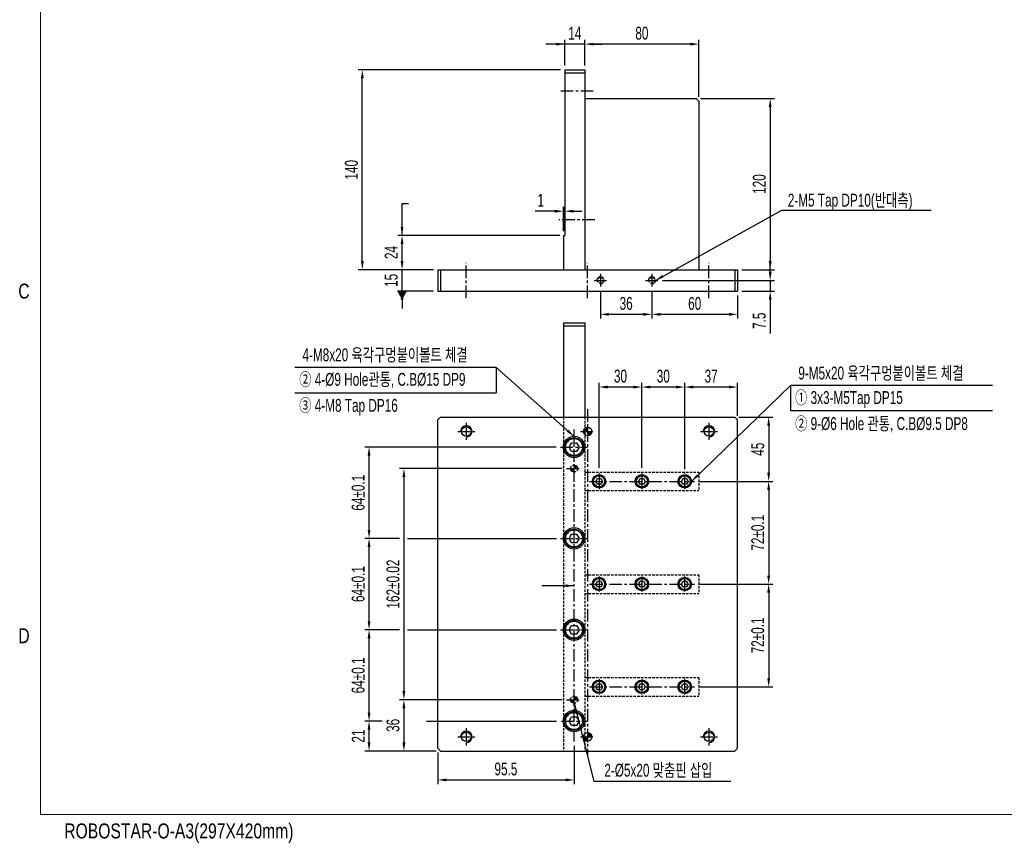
# Model space of a CAD drawing. Extents: x 14136 to 15481, y 176 to 1121.
# Tile 1 of 5: x 14136 to 14826, y 176 to 753. Entities that reach past the tile are written whole.
import ezdxf
from ezdxf.enums import TextEntityAlignment as Align

# ---------------------------------------------------------------- set-up
doc = ezdxf.new("R2010")
doc.units = 0
doc.header["$LTSCALE"] = 7
doc.header["$MEASUREMENT"] = 0
doc.linetypes.add('CENTER', pattern=[2, 1.25, -0.25, 0.25, -0.25])
doc.linetypes.add('HIDDEN', pattern=[0.375, 0.25, -0.125])
doc.layers.get('0').update_dxf_attribs({"linetype": 'CONTINUOUS'})
doc.layers.get('DEFPOINTS').update_dxf_attribs({"linetype": 'CONTINUOUS'})
for name, color, linetype in [('3', 4, 'CONTINUOUS'), ('CEN', 3, 'CENTER'), ('CENTERLINE', 3, 'CENTER'), ('CL', 3, 'CENTER'), ('DIMENSION', 4, 'CONTINUOUS'), ('HAT', 1, 'CONTINUOUS'), ('HIDDENLINE', 5, 'HIDDEN')]:
    doc.layers.add(name, color=color, linetype=linetype)
doc.styles.get("Standard").update_dxf_attribs({"font": 'Gulim.ttf', "width": 0.7})
doc.dimstyles.new('A3', dxfattribs={"dimtxt": 3, "dimasz": 2, "dimexe": 1, "dimexo": 1, "dimgap": 1, "dimtad": 1, "dimdec": 4, "dimdsep": 46, "dimtxsty": 'Standard', "dimcen": 2.5, "dimclrd": 4, "dimclre": 4, "dimclrt": 9, "dimazin": 2, "dimtfac": 1, "dimtdec": 4, "dimtmove": 0, "dimatfit": 3, "dimfxl": 0, "dimtolj": 1, "dimarcsym": 0})

# ---------------------------------------------------------------- blocks, each defined once
blk = doc.blocks.new('A$C4B8F6605')
at = {"const_width": 0.2}
for points in [[(4.51, 265.26), (4.51, 6.26)], [(4.51, 6.26), (384.51, 6.26)]]:
    blk.add_lwpolyline(points, dxfattribs=at)
at = {"layer": '3', "const_width": 0.05}
for points in [[(0.51, 145.26), (4.51, 145.26)], [(0.51, 76.26), (4.51, 76.26)]]:
    blk.add_lwpolyline(points, dxfattribs=at)
at = {"layer": '3', "width": 0.8}
for s, p in [('C', (1.23, 111.07)), ('D', (1.23, 42.07)), ('ROBOSTAR-O-A3(297X420mm)', (32.23, 2.62))]:
    blk.add_text(s, height=3, dxfattribs=at).set_placement(p, align=Align.MIDDLE)
blk = doc.blocks.new('*D42')
at = {"layer": 'DEFPOINTS', "color": 0}
for p in [(14376.26, 717.64), (14518.1, 717.64), (14429.1, 577.64)]:
    blk.add_point(p, dxfattribs=at)
at = {"layer": 'DIMENSION', "color": 4, "lineweight": -2}
for p, q in [((14515.1, 717.64), (14373.26, 717.64)), ((14376.26, 583.64), (14376.26, 711.64)), ((14426.1, 577.64), (14373.26, 577.64))]:
    blk.add_line(p, q, dxfattribs=at)
at = {"layer": 'DIMENSION', "color": 4}
for points in [[(14375.26, 711.64), (14377.26, 711.64), (14376.26, 717.64)], [(14375.26, 583.64), (14377.26, 583.64), (14376.26, 577.64)]]:
    blk.add_solid(points, dxfattribs=at)
at = {"layer": 'DIMENSION', "color": 9, "insert": (14368.63, 647.64), "char_height": 9, "attachment_point": 5, "rotation": 90}
blk.add_mtext('\\A1;140', dxfattribs=at)
blk = doc.blocks.new('*D41')
at = {"layer": 'DEFPOINTS', "color": 0}
for p in [(14404.1, 577.64), (14429.1, 577.64), (14429.1, 562.64)]:
    blk.add_point(p, dxfattribs=at)
at = {"layer": 'DIMENSION', "color": 4, "lineweight": -2}
for p, q in [((14404.1, 583.64), (14404.1, 589.64)), ((14426.1, 577.64), (14401.1, 577.64)), ((14404.1, 562.64), (14404.1, 577.64)), ((14426.1, 562.64), (14401.1, 562.64)), ((14404.1, 556.64), (14404.1, 550.64))]:
    blk.add_line(p, q, dxfattribs=at)
at = {"layer": 'DIMENSION', "color": 4}
for points in [[(14403.1, 583.64), (14405.1, 583.64), (14404.1, 577.64)], [(14403.1, 556.64), (14405.1, 556.64), (14404.1, 562.64)]]:
    blk.add_solid(points, dxfattribs=at)
at = {"layer": 'DIMENSION', "color": 9, "insert": (14396.48, 570.14), "char_height": 9, "attachment_point": 5, "rotation": 90}
blk.add_mtext('\\A1;15', dxfattribs=at)
blk = doc.blocks.new('*D40')
at = {"layer": 'DEFPOINTS', "color": 0}
for p in [(14404.1, 601.64), (14517.6, 601.64), (14429.1, 577.64)]:
    blk.add_point(p, dxfattribs=at)
at = {"layer": 'DIMENSION', "color": 4, "lineweight": -2}
for p, q in [((14514.6, 601.64), (14401.1, 601.64)), ((14404.1, 583.64), (14404.1, 595.64)), ((14426.1, 577.64), (14401.1, 577.64))]:
    blk.add_line(p, q, dxfattribs=at)
at = {"layer": 'DIMENSION', "color": 4}
for points in [[(14403.1, 595.64), (14405.1, 595.64), (14404.1, 601.64)], [(14403.1, 583.64), (14405.1, 583.64), (14404.1, 577.64)]]:
    blk.add_solid(points, dxfattribs=at)
at = {"layer": 'DIMENSION', "color": 9, "insert": (14396.48, 589.64), "char_height": 9, "attachment_point": 5, "rotation": 90}
blk.add_mtext('\\A1;24', dxfattribs=at)
blk = doc.blocks.new('*D39')
at = {"layer": 'DEFPOINTS', "color": 0}
for p in [(14517.1, 618.61), (14517.1, 601.64), (14518.1, 601.64)]:
    blk.add_point(p, dxfattribs=at)
at = {"layer": 'DIMENSION', "color": 4, "lineweight": -2}
for p, q in [((14517.1, 604.64), (14517.1, 621.61)), ((14518.1, 604.64), (14518.1, 621.61)), ((14511.1, 618.61), (14497.44, 618.61)), ((14518.1, 618.61), (14517.1, 618.61)), ((14524.1, 618.61), (14530.1, 618.61))]:
    blk.add_line(p, q, dxfattribs=at)
at = {"layer": 'DIMENSION', "color": 4}
for points in [[(14511.1, 619.61), (14511.1, 617.61), (14517.1, 618.61)], [(14524.1, 619.61), (14524.1, 617.61), (14518.1, 618.61)]]:
    blk.add_solid(points, dxfattribs=at)
at = {"layer": 'DIMENSION', "color": 9, "insert": (14501.27, 626.24), "char_height": 9, "attachment_point": 5}
blk.add_mtext('\\A1;1', dxfattribs=at)
blk = doc.blocks.new('*D38')
at = {"layer": 'DEFPOINTS', "color": 0}
for p in [(14518.1, 735.69), (14518.1, 717.64), (14532.1, 717.64)]:
    blk.add_point(p, dxfattribs=at)
at = {"layer": 'DIMENSION', "color": 4, "lineweight": -2}
for p, q in [((14518.1, 720.64), (14518.1, 738.69)), ((14532.1, 720.64), (14532.1, 738.69)), ((14512.1, 735.69), (14506.1, 735.69)), ((14532.1, 735.69), (14518.1, 735.69)), ((14538.1, 735.69), (14544.1, 735.69))]:
    blk.add_line(p, q, dxfattribs=at)
at = {"layer": 'DIMENSION', "color": 4}
for points in [[(14512.1, 736.69), (14512.1, 734.69), (14518.1, 735.69)], [(14538.1, 736.69), (14538.1, 734.69), (14532.1, 735.69)]]:
    blk.add_solid(points, dxfattribs=at)
at = {"layer": 'DIMENSION', "color": 9, "insert": (14525.1, 743.32), "char_height": 9, "attachment_point": 5}
blk.add_mtext('\\A1;14', dxfattribs=at)
blk = doc.blocks.new('*D37')
at = {"layer": 'DEFPOINTS', "color": 0}
for p in [(14532.1, 735.69), (14532.1, 717.64), (14612.1, 695.64)]:
    blk.add_point(p, dxfattribs=at)
at = {"layer": 'DIMENSION', "color": 4, "lineweight": -2}
for p, q in [((14532.1, 720.64), (14532.1, 738.69)), ((14612.1, 698.64), (14612.1, 738.69)), ((14606.1, 735.69), (14538.1, 735.69))]:
    blk.add_line(p, q, dxfattribs=at)
at = {"layer": 'DIMENSION', "color": 4}
for points in [[(14538.1, 736.69), (14538.1, 734.69), (14532.1, 735.69)], [(14606.1, 736.69), (14606.1, 734.69), (14612.1, 735.69)]]:
    blk.add_solid(points, dxfattribs=at)
at = {"layer": 'DIMENSION', "color": 9, "insert": (14572.1, 743.31), "char_height": 9, "attachment_point": 5}
blk.add_mtext('\\A1;80', dxfattribs=at)
blk = doc.blocks.new('*D36')
at = {"layer": 'DEFPOINTS', "color": 0}
for p in [(14610.1, 697.64), (14639.1, 577.64), (14661.99, 577.64)]:
    blk.add_point(p, dxfattribs=at)
at = {"layer": 'DIMENSION', "color": 4, "lineweight": -2}
for p, q in [((14613.1, 697.64), (14664.99, 697.64)), ((14661.99, 691.64), (14661.99, 583.64)), ((14642.1, 577.64), (14664.99, 577.64))]:
    blk.add_line(p, q, dxfattribs=at)
at = {"layer": 'DIMENSION', "color": 4}
for points in [[(14660.99, 691.64), (14662.99, 691.64), (14661.99, 697.64)], [(14660.99, 583.64), (14662.99, 583.64), (14661.99, 577.64)]]:
    blk.add_solid(points, dxfattribs=at)
at = {"layer": 'DIMENSION', "color": 9, "insert": (14654.36, 637.64), "char_height": 9, "attachment_point": 5, "rotation": 90}
blk.add_mtext('\\A1;120', dxfattribs=at)
blk = doc.blocks.new('*D55')
at = {"layer": 'DEFPOINTS', "color": 0}
for p in [(14519.32, 276.31), (14405.39, 240.31), (14431.1, 240.31)]:
    blk.add_point(p, dxfattribs=at)
at = {"layer": 'DIMENSION', "color": 4, "lineweight": -2}
for p, q in [((14516.32, 276.31), (14402.39, 276.31)), ((14405.39, 270.31), (14405.39, 246.31)), ((14428.1, 240.31), (14402.39, 240.31))]:
    blk.add_line(p, q, dxfattribs=at)
at = {"layer": 'DIMENSION', "color": 4}
for points in [[(14404.39, 270.31), (14406.39, 270.31), (14405.39, 276.31)], [(14404.39, 246.31), (14406.39, 246.31), (14405.39, 240.31)]]:
    blk.add_solid(points, dxfattribs=at)
at = {"layer": 'DIMENSION', "color": 9, "insert": (14397.78, 258.31), "char_height": 9, "attachment_point": 5, "rotation": 90}
blk.add_mtext('\\A1;36', dxfattribs=at)
blk = doc.blocks.new('*D54')
at = {"layer": 'DEFPOINTS', "color": 0}
for p in [(14519.32, 438.31), (14405.39, 276.31), (14519.32, 276.31)]:
    blk.add_point(p, dxfattribs=at)
at = {"layer": 'DIMENSION', "color": 4, "lineweight": -2}
for p, q in [((14516.32, 438.31), (14402.39, 438.31)), ((14405.39, 432.31), (14405.39, 282.31)), ((14516.32, 276.31), (14402.39, 276.31))]:
    blk.add_line(p, q, dxfattribs=at)
at = {"layer": 'DIMENSION', "color": 4}
for points in [[(14404.39, 432.31), (14406.39, 432.31), (14405.39, 438.31)], [(14404.39, 282.31), (14406.39, 282.31), (14405.39, 276.31)]]:
    blk.add_solid(points, dxfattribs=at)
at = {"layer": 'DIMENSION', "color": 9, "insert": (14397.76, 357.31), "char_height": 9, "attachment_point": 5, "rotation": 90}
blk.add_mtext('\\A1;162±0.02', dxfattribs=at)
blk = doc.blocks.new('*D53')
at = {"layer": 'DEFPOINTS', "color": 0}
for p in [(14380.98, 453.31), (14515.03, 453.31), (14405.39, 389.31)]:
    blk.add_point(p, dxfattribs=at)
at = {"layer": 'DIMENSION', "color": 4, "lineweight": -2}
for p, q in [((14512.03, 453.31), (14377.98, 453.31)), ((14380.98, 395.31), (14380.98, 447.31)), ((14402.39, 389.31), (14377.98, 389.31))]:
    blk.add_line(p, q, dxfattribs=at)
at = {"layer": 'DIMENSION', "color": 4}
for points in [[(14379.98, 447.31), (14381.98, 447.31), (14380.98, 453.31)], [(14379.98, 395.31), (14381.98, 395.31), (14380.98, 389.31)]]:
    blk.add_solid(points, dxfattribs=at)
at = {"layer": 'DIMENSION', "color": 9, "insert": (14373.36, 421.31), "char_height": 9, "attachment_point": 5, "rotation": 90}
blk.add_mtext('\\A1;64±0.1', dxfattribs=at)
blk = doc.blocks.new('*D52')
at = {"layer": 'DEFPOINTS', "color": 0}
for p in [(14380.98, 389.31), (14405.39, 389.31), (14405.39, 325.31)]:
    blk.add_point(p, dxfattribs=at)
at = {"layer": 'DIMENSION', "color": 4, "lineweight": -2}
for p, q in [((14402.39, 389.31), (14377.98, 389.31)), ((14380.98, 331.31), (14380.98, 383.31)), ((14402.39, 325.31), (14377.98, 325.31))]:
    blk.add_line(p, q, dxfattribs=at)
at = {"layer": 'DIMENSION', "color": 4}
for points in [[(14379.98, 383.31), (14381.98, 383.31), (14380.98, 389.31)], [(14379.98, 331.31), (14381.98, 331.31), (14380.98, 325.31)]]:
    blk.add_solid(points, dxfattribs=at)
at = {"layer": 'DIMENSION', "color": 9, "insert": (14373.36, 357.31), "char_height": 9, "attachment_point": 5, "rotation": 90}
blk.add_mtext('\\A1;64±0.1', dxfattribs=at)
blk = doc.blocks.new('*D51')
at = {"layer": 'DEFPOINTS', "color": 0}
for p in [(14380.98, 325.31), (14405.39, 325.31), (14393.16, 261.31)]:
    blk.add_point(p, dxfattribs=at)
at = {"layer": 'DIMENSION', "color": 4, "lineweight": -2}
for p, q in [((14402.39, 325.31), (14377.98, 325.31)), ((14380.98, 267.31), (14380.98, 319.31)), ((14390.16, 261.31), (14377.98, 261.31))]:
    blk.add_line(p, q, dxfattribs=at)
at = {"layer": 'DIMENSION', "color": 4}
for points in [[(14379.98, 319.31), (14381.98, 319.31), (14380.98, 325.31)], [(14379.98, 267.31), (14381.98, 267.31), (14380.98, 261.31)]]:
    blk.add_solid(points, dxfattribs=at)
at = {"layer": 'DIMENSION', "color": 9, "insert": (14373.36, 293.31), "char_height": 9, "attachment_point": 5, "rotation": 90}
blk.add_mtext('\\A1;64±0.1', dxfattribs=at)
blk = doc.blocks.new('*D50')
at = {"layer": 'DEFPOINTS', "color": 0}
for p in [(14380.98, 261.31), (14393.16, 261.31), (14431.1, 240.31)]:
    blk.add_point(p, dxfattribs=at)
at = {"layer": 'DIMENSION', "color": 4, "lineweight": -2}
for p, q in [((14390.16, 261.31), (14377.98, 261.31)), ((14380.98, 246.31), (14380.98, 255.31)), ((14428.1, 240.31), (14377.98, 240.31))]:
    blk.add_line(p, q, dxfattribs=at)
at = {"layer": 'DIMENSION', "color": 4}
for points in [[(14379.98, 255.31), (14381.98, 255.31), (14380.98, 261.31)], [(14379.98, 246.31), (14381.98, 246.31), (14380.98, 240.31)]]:
    blk.add_solid(points, dxfattribs=at)
at = {"layer": 'DIMENSION', "color": 9, "insert": (14373.36, 250.81), "char_height": 9, "attachment_point": 5, "rotation": 90}
blk.add_mtext('\\A1;21', dxfattribs=at)
blk = doc.blocks.new('*D49')
at = {"layer": 'DEFPOINTS', "color": 0}
for p in [(14429.1, 242.31), (14524.6, 247.03), (14524.6, 220.09)]:
    blk.add_point(p, dxfattribs=at)
at = {"layer": 'DIMENSION', "color": 4, "lineweight": -2}
for p, q in [((14524.6, 244.03), (14524.6, 217.09)), ((14429.1, 239.31), (14429.1, 217.09)), ((14435.1, 220.09), (14518.6, 220.09))]:
    blk.add_line(p, q, dxfattribs=at)
at = {"layer": 'DIMENSION', "color": 4}
for points in [[(14435.1, 221.09), (14435.1, 219.09), (14429.1, 220.09)], [(14518.6, 221.09), (14518.6, 219.09), (14524.6, 220.09)]]:
    blk.add_solid(points, dxfattribs=at)
at = {"layer": 'DIMENSION', "color": 9, "insert": (14476.85, 227.71), "char_height": 9, "attachment_point": 5}
blk.add_mtext('\\A1;95.5', dxfattribs=at)
blk = doc.blocks.new('*D48')
at = {"layer": 'DEFPOINTS', "color": 0}
for p in [(14608.85, 357.31), (14608.85, 285.31), (14660.92, 285.31)]:
    blk.add_point(p, dxfattribs=at)
at = {"layer": 'DIMENSION', "color": 4, "lineweight": -2}
for p, q in [((14611.85, 357.31), (14663.92, 357.31)), ((14660.92, 351.31), (14660.92, 291.31)), ((14611.85, 285.31), (14663.92, 285.31))]:
    blk.add_line(p, q, dxfattribs=at)
at = {"layer": 'DIMENSION', "color": 4}
for points in [[(14659.92, 351.31), (14661.92, 351.31), (14660.92, 357.31)], [(14659.92, 291.31), (14661.92, 291.31), (14660.92, 285.31)]]:
    blk.add_solid(points, dxfattribs=at)
at = {"layer": 'DIMENSION', "color": 9, "insert": (14653.3, 321.31), "char_height": 9, "attachment_point": 5, "rotation": 90}
blk.add_mtext('\\A1;72±0.1', dxfattribs=at)
blk = doc.blocks.new('*D47')
at = {"layer": 'DEFPOINTS', "color": 0}
for p in [(14608.85, 429.31), (14608.85, 357.31), (14660.92, 357.31)]:
    blk.add_point(p, dxfattribs=at)
at = {"layer": 'DIMENSION', "color": 4, "lineweight": -2}
for p, q in [((14611.85, 429.31), (14663.92, 429.31)), ((14660.92, 423.31), (14660.92, 363.31)), ((14611.85, 357.31), (14663.92, 357.31))]:
    blk.add_line(p, q, dxfattribs=at)
at = {"layer": 'DIMENSION', "color": 4}
for points in [[(14659.92, 423.31), (14661.92, 423.31), (14660.92, 429.31)], [(14659.92, 363.31), (14661.92, 363.31), (14660.92, 357.31)]]:
    blk.add_solid(points, dxfattribs=at)
at = {"layer": 'DIMENSION', "color": 9, "insert": (14653.3, 393.31), "char_height": 9, "attachment_point": 5, "rotation": 90}
blk.add_mtext('\\A1;72±0.1', dxfattribs=at)
blk = doc.blocks.new('*D46')
at = {"layer": 'DEFPOINTS', "color": 0}
for p in [(14637.1, 474.31), (14608.85, 429.31), (14660.92, 429.31)]:
    blk.add_point(p, dxfattribs=at)
at = {"layer": 'DIMENSION', "color": 4, "lineweight": -2}
for p, q in [((14640.1, 474.31), (14663.92, 474.31)), ((14660.92, 468.31), (14660.92, 435.31)), ((14611.85, 429.31), (14663.92, 429.31))]:
    blk.add_line(p, q, dxfattribs=at)
at = {"layer": 'DIMENSION', "color": 4}
for points in [[(14659.92, 468.31), (14661.92, 468.31), (14660.92, 474.31)], [(14659.92, 435.31), (14661.92, 435.31), (14660.92, 429.31)]]:
    blk.add_solid(points, dxfattribs=at)
at = {"layer": 'DIMENSION', "color": 9, "insert": (14653.3, 451.81), "char_height": 9, "attachment_point": 5, "rotation": 90}
blk.add_mtext('\\A1;45', dxfattribs=at)
blk = doc.blocks.new('*D45')
at = {"layer": 'DEFPOINTS', "color": 0}
for p in [(14542.1, 495.37), (14542.1, 435.81), (14572.1, 435.81)]:
    blk.add_point(p, dxfattribs=at)
at = {"layer": 'DIMENSION', "color": 4, "lineweight": -2}
for p, q in [((14542.1, 438.81), (14542.1, 498.37)), ((14572.1, 438.81), (14572.1, 498.37)), ((14566.1, 495.37), (14548.1, 495.37))]:
    blk.add_line(p, q, dxfattribs=at)
at = {"layer": 'DIMENSION', "color": 4}
for points in [[(14548.1, 496.37), (14548.1, 494.37), (14542.1, 495.37)], [(14566.1, 496.37), (14566.1, 494.37), (14572.1, 495.37)]]:
    blk.add_solid(points, dxfattribs=at)
at = {"layer": 'DIMENSION', "color": 9, "insert": (14557.1, 502.99), "char_height": 9, "attachment_point": 5}
blk.add_mtext('\\A1;30', dxfattribs=at)
blk = doc.blocks.new('*D44')
at = {"layer": 'DEFPOINTS', "color": 0}
for p in [(14572.1, 495.37), (14572.1, 435.81), (14602.1, 434.85)]:
    blk.add_point(p, dxfattribs=at)
at = {"layer": 'DIMENSION', "color": 4, "lineweight": -2}
for p, q in [((14572.1, 438.81), (14572.1, 498.37)), ((14602.1, 437.85), (14602.1, 498.37)), ((14596.1, 495.37), (14578.1, 495.37))]:
    blk.add_line(p, q, dxfattribs=at)
at = {"layer": 'DIMENSION', "color": 4}
for points in [[(14578.1, 496.37), (14578.1, 494.37), (14572.1, 495.37)], [(14596.1, 496.37), (14596.1, 494.37), (14602.1, 495.37)]]:
    blk.add_solid(points, dxfattribs=at)
at = {"layer": 'DIMENSION', "color": 9, "insert": (14587.1, 502.99), "char_height": 9, "attachment_point": 5}
blk.add_mtext('\\A1;30', dxfattribs=at)
blk = doc.blocks.new('*D43')
at = {"layer": 'DEFPOINTS', "color": 0}
for p in [(14602.1, 495.37), (14639.1, 472.31), (14602.1, 434.85)]:
    blk.add_point(p, dxfattribs=at)
at = {"layer": 'DIMENSION', "color": 4, "lineweight": -2}
for p, q in [((14602.1, 437.85), (14602.1, 498.37)), ((14639.1, 475.31), (14639.1, 498.37)), ((14633.1, 495.37), (14608.1, 495.37))]:
    blk.add_line(p, q, dxfattribs=at)
at = {"layer": 'DIMENSION', "color": 4}
for points in [[(14608.1, 496.37), (14608.1, 494.37), (14602.1, 495.37)], [(14633.1, 496.37), (14633.1, 494.37), (14639.1, 495.37)]]:
    blk.add_solid(points, dxfattribs=at)
at = {"layer": 'DIMENSION', "color": 9, "insert": (14620.6, 502.99), "char_height": 9, "attachment_point": 5}
blk.add_mtext('\\A1;37', dxfattribs=at)
blk = doc.blocks.new('*D57')
at = {"layer": 'DEFPOINTS', "color": 0}
for p in [(14579.1, 565.64), (14639.1, 562.64), (14579.1, 546.32)]:
    blk.add_point(p, dxfattribs=at)
at = {"layer": 'DIMENSION', "color": 4, "lineweight": -2}
for p, q in [((14579.1, 562.64), (14579.1, 543.32)), ((14639.1, 559.64), (14639.1, 543.32)), ((14633.1, 546.32), (14585.1, 546.32))]:
    blk.add_line(p, q, dxfattribs=at)
at = {"layer": 'DIMENSION', "color": 4}
for points in [[(14585.1, 547.32), (14585.1, 545.32), (14579.1, 546.32)], [(14633.1, 547.32), (14633.1, 545.32), (14639.1, 546.32)]]:
    blk.add_solid(points, dxfattribs=at)
at = {"layer": 'DIMENSION', "color": 9, "insert": (14609.1, 553.93), "char_height": 9, "attachment_point": 5}
blk.add_mtext('\\A1;60', dxfattribs=at)
blk = doc.blocks.new('*D58')
at = {"layer": 'DEFPOINTS', "color": 0}
for p in [(14543.1, 565.64), (14579.1, 565.64), (14543.1, 546.32)]:
    blk.add_point(p, dxfattribs=at)
at = {"layer": 'DIMENSION', "color": 4, "lineweight": -2}
for p, q in [((14543.1, 562.64), (14543.1, 543.32)), ((14579.1, 562.64), (14579.1, 543.32)), ((14573.1, 546.32), (14549.1, 546.32))]:
    blk.add_line(p, q, dxfattribs=at)
at = {"layer": 'DIMENSION', "color": 4}
for points in [[(14549.1, 547.32), (14549.1, 545.32), (14543.1, 546.32)], [(14573.1, 547.32), (14573.1, 545.32), (14579.1, 546.32)]]:
    blk.add_solid(points, dxfattribs=at)
at = {"layer": 'DIMENSION', "color": 9, "insert": (14561.1, 553.93), "char_height": 9, "attachment_point": 5}
blk.add_mtext('\\A1;36', dxfattribs=at)
blk = doc.blocks.new('*D59')
at = {"layer": 'DEFPOINTS', "color": 0}
for p in [(14583.6, 570.14), (14661.99, 570.14), (14639.1, 562.64)]:
    blk.add_point(p, dxfattribs=at)
at = {"layer": 'DIMENSION', "color": 4, "lineweight": -2}
for p, q in [((14661.99, 576.14), (14661.99, 582.14)), ((14586.6, 570.14), (14664.99, 570.14)), ((14661.99, 570.14), (14661.99, 562.64)), ((14642.1, 562.64), (14664.99, 562.64)), ((14661.99, 556.64), (14661.99, 533.02))]:
    blk.add_line(p, q, dxfattribs=at)
at = {"layer": 'DIMENSION', "color": 4}
for points in [[(14660.99, 576.14), (14662.99, 576.14), (14661.99, 570.14)], [(14660.99, 556.64), (14662.99, 556.64), (14661.99, 562.64)]]:
    blk.add_solid(points, dxfattribs=at)
at = {"layer": 'DIMENSION', "color": 9, "insert": (14654.37, 541.83), "char_height": 9, "attachment_point": 5, "rotation": 90}
blk.add_mtext('\\A1;7.5', dxfattribs=at)

msp = doc.modelspace()

# ---------------------------------------------------------------- hatches: boundary and pattern name
at = {"layer": 'HAT'}
h = msp.add_hatch(dxfattribs=at)
h.set_pattern_fill('ANSI31', color=256, scale=0.1, style=0)
h.set_pattern_definition([(135, (15148.15465, 550.27036), (0.2245064, 0.2245064), [])])
h.paths.add_polyline_path([(14534.1, 464.31), (14534.1, 461.31, 0.414214), (14537.1, 464.31)])
h.paths.add_polyline_path([(14534.1, 464.31), (14534.1, 467.31, 0.414214), (14531.1, 464.31)])
h = msp.add_hatch(dxfattribs=at)
h.set_pattern_fill('ANSI31', color=256, scale=0.1, style=0)
h.set_pattern_definition([(135, (15148.15465, 558.27195), (0.2245064, 0.2245064), [])])
h.paths.add_polyline_path([(14537.1, 250.31, 0.414214), (14534.1, 253.31), (14534.1, 250.31)])
h.paths.add_polyline_path([(14531.1, 250.31, 0.414214), (14534.1, 247.31), (14534.1, 250.31)])
at = {"layer": 'HIDDENLINE'}
h = msp.add_hatch(dxfattribs=at)
h.set_pattern_fill('ANSI31', color=256, scale=0.1, style=0)
h.set_pattern_definition([(45, (13668.6195, 277.28716), (-0.2245064, 0.2245064), [])])
h.paths.add_polyline_path([(14524.6, 438.31), (14524.6, 440.81, -0.414214), (14527.1, 438.31)])
h.paths.add_polyline_path([(14524.6, 438.31), (14524.6, 435.81, -0.414214), (14522.1, 438.31)])
h = msp.add_hatch(dxfattribs=at)
h.set_pattern_fill('ANSI31', color=256, scale=0.1, style=0)
h.set_pattern_definition([(45, (13668.6195, 115.28716), (-0.2245064, 0.2245064), [])])
h.paths.add_polyline_path([(14524.6, 276.31), (14524.6, 278.81, -0.414214), (14527.1, 276.31)])
h.paths.add_polyline_path([(14524.6, 276.31), (14524.6, 273.81, -0.414214), (14522.1, 276.31)])

# ---------------------------------------------------------------- linework, layer by layer
for p, q in [((14518.1, 717.64), (14532.1, 717.64)), ((14518.1, 717.64), (14518.1, 601.64)), ((14532.1, 717.64), (14532.1, 577.64)), ((14518.1, 715.64), (14532.1, 715.64)), ((14532.1, 697.64), (14610.1, 697.64)), ((14612.1, 695.64), (14610.1, 697.64)), ((14612.1, 695.64), (14612.1, 577.64)), ((14517.1, 601.64), (14518.1, 601.64)), ((14517.1, 601.64), (14517.1, 577.64)), ((14429.1, 577.64), (14429.1, 562.64)), ((14429.1, 577.64), (14639.1, 577.64)), ((14431.1, 577.64), (14431.1, 562.64)), ((14637.1, 577.64), (14637.1, 562.64)), ((14639.1, 577.64), (14639.1, 562.64)), ((14429.1, 562.64), (14639.1, 562.64)), ((14517.1, 540.31), (14532.1, 540.31)), ((14517.1, 540.31), (14517.1, 474.31)), ((14517.1, 538.31), (14532.1, 538.31)), ((14532.1, 540.31), (14532.1, 474.31)), ((14431.1, 474.31), (14429.1, 472.31)), ((14429.1, 242.31), (14429.1, 472.31)), ((14431.1, 474.31), (14637.1, 474.31)), ((14639.1, 472.31), (14637.1, 474.31)), ((14639.1, 242.31), (14639.1, 472.31)), ((14431.1, 240.31), (14429.1, 242.31)), ((14637.1, 240.31), (14639.1, 242.31)), ((14431.1, 240.31), (14637.1, 240.31))]:
    msp.add_line(p, q)
for points in [[(14526.33, 456.31), (14528.07, 453.31), (14526.33, 450.31), (14522.87, 450.31), (14521.14, 453.31), (14522.87, 456.31)], [(14543.26, 431.31), (14544.41, 429.31), (14543.26, 427.31), (14540.95, 427.31), (14539.79, 429.31), (14540.95, 431.31)], [(14573.26, 431.31), (14574.41, 429.31), (14573.26, 427.31), (14570.95, 427.31), (14569.79, 429.31), (14570.95, 431.31)], [(14603.26, 431.31), (14604.41, 429.31), (14603.26, 427.31), (14600.95, 427.31), (14599.79, 429.31), (14600.95, 431.31)], [(14526.33, 392.31), (14528.07, 389.31), (14526.33, 386.31), (14522.87, 386.31), (14521.14, 389.31), (14522.87, 392.31)], [(14543.26, 359.31), (14544.41, 357.31), (14543.26, 355.31), (14540.95, 355.31), (14539.79, 357.31), (14540.95, 359.31)], [(14573.26, 359.31), (14574.41, 357.31), (14573.26, 355.31), (14570.95, 355.31), (14569.79, 357.31), (14570.95, 359.31)], [(14603.26, 359.31), (14604.41, 357.31), (14603.26, 355.31), (14600.95, 355.31), (14599.79, 357.31), (14600.95, 359.31)], [(14526.33, 328.31), (14528.07, 325.31), (14526.33, 322.31), (14522.87, 322.31), (14521.14, 325.31), (14522.87, 328.31)], [(14543.26, 287.31), (14544.41, 285.31), (14543.26, 283.31), (14540.95, 283.31), (14539.79, 285.31), (14540.95, 287.31)], [(14573.26, 287.31), (14574.41, 285.31), (14573.26, 283.31), (14570.95, 283.31), (14569.79, 285.31), (14570.95, 287.31)], [(14603.26, 287.31), (14604.41, 285.31), (14603.26, 283.31), (14600.95, 283.31), (14599.79, 285.31), (14600.95, 287.31)], [(14526.33, 264.31), (14528.07, 261.31), (14526.33, 258.31), (14522.87, 258.31), (14521.14, 261.31), (14522.87, 264.31)]]:
    msp.add_lwpolyline(points, close=True)
for centre, radius in [((14449.1, 464.31), 3.32), ((14534.1, 464.31), 3), ((14619.1, 464.31), 3.32), ((14524.6, 453.31), 7.5), ((14524.6, 453.31), 6.5), ((14542.1, 429.31), 4.75), ((14542.1, 429.31), 4.25), ((14572.1, 429.31), 4.75), ((14572.1, 429.31), 4.25), ((14602.1, 429.31), 4.75), ((14602.1, 429.31), 4.25), ((14524.6, 389.31), 7.5), ((14524.6, 389.31), 6.5), ((14542.1, 357.31), 4.75), ((14542.1, 357.31), 4.25), ((14572.1, 357.31), 4.75), ((14572.1, 357.31), 4.25), ((14602.1, 357.31), 4.75), ((14602.1, 357.31), 4.25), ((14524.6, 325.31), 7.5), ((14524.6, 325.31), 6.5), ((14542.1, 285.31), 4.75), ((14572.1, 285.31), 4.75), ((14602.1, 285.31), 4.75), ((14542.1, 285.31), 4.25), ((14572.1, 285.31), 4.25), ((14602.1, 285.31), 4.25), ((14524.6, 261.31), 7.5), ((14524.6, 261.31), 6.5), ((14449.1, 250.31), 3.32), ((14534.1, 250.31), 3), ((14619.1, 250.31), 3.32)]:
    msp.add_circle(centre, radius)
at = {"layer": '3'}
for centre, radius in [((14524.6, 453.31), 6), ((14542.1, 429.31), 3.95), ((14572.1, 429.31), 3.95), ((14602.1, 429.31), 3.95), ((14524.6, 389.31), 6), ((14542.1, 357.31), 3.95), ((14572.1, 357.31), 3.95), ((14602.1, 357.31), 3.95), ((14524.6, 325.31), 6), ((14542.1, 285.31), 3.95), ((14572.1, 285.31), 3.95), ((14602.1, 285.31), 3.95), ((14524.6, 261.31), 6)]:
    msp.add_circle(centre, radius, dxfattribs=at)
at = {"layer": 'CEN'}
for p, q in [((14538.06, 702.64), (14513.9, 702.64)), ((14539.07, 612.64), (14513.9, 612.64)), ((14534.1, 469.31), (14534.1, 459.31)), ((14524.6, 247.03), (14524.6, 465.73)), ((14529.1, 464.31), (14539.1, 464.31)), ((14515.03, 453.31), (14534.07, 453.31)), ((14515.03, 389.31), (14534.07, 389.31)), ((14515.03, 325.31), (14534.07, 325.31)), ((14515.77, 261.31), (14534.07, 261.31)), ((14534.1, 255.31), (14534.1, 245.31)), ((14529.1, 250.31), (14539.1, 250.31))]:
    msp.add_line(p, q, dxfattribs=at)
at = {"layer": 'CEN', "linetype": 'CENTER'}
for p, q in [((14449.1, 557.74), (14449.1, 582.52)), ((14534.1, 557.74), (14534.1, 582.52)), ((14619.1, 557.74), (14619.1, 582.52)), ((14602.1, 424.02), (14602.1, 434.85)), ((14602.1, 352.02), (14602.1, 362.85)), ((14602.1, 280.02), (14602.1, 290.85))]:
    msp.add_line(p, q, dxfattribs=at)
at = {"layer": 'CENTERLINE'}
for p, q in [((14543.1, 574.64), (14543.1, 565.64)), ((14579.1, 574.64), (14579.1, 565.64)), ((14538.6, 570.14), (14547.6, 570.14)), ((14574.6, 570.14), (14583.6, 570.14)), ((14534.1, 479.78), (14534.1, 237.05)), ((14519.32, 438.31), (14529.88, 438.31)), ((14542.1, 434.72), (14542.1, 423.91)), ((14572.1, 434.72), (14572.1, 423.91)), ((14535.35, 429.31), (14608.85, 429.31)), ((14542.1, 362.72), (14542.1, 351.91)), ((14572.1, 362.72), (14572.1, 351.91)), ((14535.35, 357.31), (14608.85, 357.31)), ((14542.1, 290.72), (14542.1, 279.91)), ((14572.1, 290.72), (14572.1, 279.91)), ((14535.35, 285.31), (14608.85, 285.31)), ((14519.32, 276.31), (14529.88, 276.31))]:
    msp.add_line(p, q, dxfattribs=at)
at = {"layer": 'CL'}
for p, q in [((14449.1, 470.31), (14449.1, 458.31)), ((14619.1, 470.31), (14619.1, 458.31)), ((14443.1, 464.31), (14455.1, 464.31)), ((14613.1, 464.31), (14625.1, 464.31)), ((14449.1, 256.31), (14449.1, 244.31)), ((14619.1, 256.31), (14619.1, 244.31)), ((14443.1, 250.31), (14455.1, 250.31)), ((14613.1, 250.31), (14625.1, 250.31))]:
    msp.add_line(p, q, dxfattribs=at)
at = {"layer": 'DIMENSION'}
for p, q in [((14470, 509.07), (14470, 491.22)), ((14328.87, 491.22), (14470.06, 491.22)), ((14676.52, 478.77), (14676.52, 496.62)), ((14817.71, 478.77), (14676.52, 478.77)), ((14407.84, 389.31), (14512.39, 389.31)), ((14407.84, 325.31), (14512.39, 325.31)), ((14421.27, 261.31), (14512.39, 261.31))]:
    msp.add_line(p, q, dxfattribs=at)
for centre in [(14449.1, 464.31), (14619.1, 464.31), (14449.1, 250.31), (14619.1, 250.31)]:
    msp.add_arc(centre, 4, 270, 180, dxfattribs=at)
at = {"layer": 'HIDDENLINE'}
for p, q in [((14517.1, 474.31), (14517.1, 240.31)), ((14532.1, 474.31), (14532.1, 240.31)), ((14532.1, 435.81), (14612.1, 435.81)), ((14612.1, 435.81), (14612.1, 422.81)), ((14532.1, 422.81), (14612.1, 422.81)), ((14532.1, 363.81), (14612.1, 363.81)), ((14612.1, 363.81), (14612.1, 350.81)), ((14532.1, 350.81), (14612.1, 350.81)), ((14532.1, 291.81), (14612.1, 291.81)), ((14612.1, 291.81), (14612.1, 278.81)), ((14532.1, 278.81), (14612.1, 278.81))]:
    msp.add_line(p, q, dxfattribs=at)
for centre, radius in [((14543.1, 570.14), 2.07), ((14579.1, 570.14), 2.07), ((14524.6, 438.31), 2.5), ((14524.6, 276.31), 2.5)]:
    msp.add_circle(centre, radius, dxfattribs=at)
for centre in [(14543.1, 570.14), (14579.1, 570.14)]:
    msp.add_arc(centre, 2.5, 270, 180, dxfattribs=at)

# ---------------------------------------------------------------- block references
at = {"xscale": 3.5, "yscale": 3.5, "zscale": 3.5}
msp.add_blockref('A$C4B8F6605', (14134.92, 173.87), dxfattribs=at)

# ---------------------------------------------------------------- texts
at = {"color": 9, "width": 0.7}
for s, p in [('2-M5 Tap DP10(반대측)', (14674.33, 621.86)), ('4-M8x20 육각구멍붙이볼트 체결', (14334.32, 513.47)), ('9-M5x20 육각구멍붙이볼트 체결', (14681.69, 500.71)), ('② 4-%%c9 Hole관통, C.B%%c15 DP9', (14332.05, 496.28)), ('① 3x3-M5Tap DP15', (14679.41, 483.52)), ('③ 4-M8 Tap DP16', (14332.05, 478.05)), ('② 9-%%c6 Hole 관통, C.B%%c9.5 DP8', (14679.41, 465.28)), ('2-%%c5x20 맞춤핀 삽입', (14545.79, 222.39))]:
    msp.add_text(s, height=9, dxfattribs=at).set_placement(p)

# ---------------------------------------------------------------- dimensions: what is measured, and where the dimension line sits
at = {"layer": 'DIMENSION'}
for base, p1, p2, angle, picture, middle in [((14518.1, 735.69), (14532.1, 717.64), (14518.1, 717.64), 180, '*D38', (14525.1, 735.69)), ((14661.99, 570.14), (14639.1, 562.64), (14583.6, 570.14), 90, '*D59', (14661.99, 541.83))]:
    dim = msp.add_linear_dim(base=base, p1=p1, p2=p2, angle=angle, dimstyle='A3', override={"dimscale": 3, "dimdec": 1}, dxfattribs=at)
    dim.commit()
    dim.dimension.update_dxf_attribs({"geometry": picture, "text_midpoint": middle, "dimtype": 160})
for base, p1, p2, angle, override, picture, middle in [((14532.1, 735.69), (14612.1, 695.64), (14532.1, 717.64), 180, {"dimscale": 3, "dimdec": 1}, '*D37', (14572.1, 743.31)), ((14376.26, 717.64), (14429.1, 577.64), (14518.1, 717.64), 90, {"dimscale": 3, "dimdec": 1}, '*D42', (14368.63, 647.64)), ((14661.99, 577.64), (14610.1, 697.64), (14639.1, 577.64), 90, {"dimscale": 3, "dimdec": 1}, '*D36', (14654.36, 637.64)), ((14517.1, 618.61), (14518.1, 601.64), (14517.1, 601.64), 180, {"dimscale": 3, "dimdec": 1}, '*D39', (14501.27, 626.24)), ((14404.1, 601.64), (14429.1, 577.64), (14517.6, 601.64), 90, {"dimscale": 3, "dimdec": 1}, '*D40', (14396.48, 589.64)), ((14404.1, 577.64), (14429.1, 562.64), (14429.1, 577.64), 90, {"dimscale": 3, "dimdec": 1}, '*D41', (14396.48, 570.14)), ((14542.1, 495.37), (14572.1, 435.81), (14542.1, 435.81), 180, {"dimscale": 3, "dimdec": 1}, '*D45', (14557.1, 502.99)), ((14572.1, 495.37), (14602.1, 434.85), (14572.1, 435.81), 180, {"dimscale": 3, "dimdec": 1}, '*D44', (14587.1, 502.99)), ((14602.1, 495.37), (14639.1, 472.31), (14602.1, 434.85), 180, {"dimscale": 3, "dimdec": 1}, '*D43', (14620.6, 502.99)), ((14660.92, 429.31), (14637.1, 474.31), (14608.85, 429.31), 90, {"dimscale": 3, "dimdec": 1}, '*D46', (14653.3, 451.81)), ((14380.98, 453.31), (14405.39, 389.31), (14515.03, 453.31), 90, {"dimscale": 3, "dimdec": 1, "dimtol": 1, "dimtp": 0.1, "dimtm": 0.1}, '*D53', (14373.36, 421.31)), ((14405.39, 276.31), (14519.32, 438.31), (14519.32, 276.31), 90, {"dimscale": 3, "dimdec": 1, "dimtol": 1, "dimtp": 0.02, "dimtm": 0.02}, '*D54', (14397.76, 357.31)), ((14660.92, 357.31), (14608.85, 429.31), (14608.85, 357.31), 90, {"dimscale": 3, "dimgap": 1, "dimdec": 1, "dimtol": 1, "dimlim": 0, "dimtp": 0.1, "dimtm": 0.1}, '*D47', (14653.3, 393.31)), ((14380.98, 389.31), (14405.39, 325.31), (14405.39, 389.31), 90, {"dimscale": 3, "dimdec": 1, "dimtol": 1, "dimtp": 0.1, "dimtm": 0.1}, '*D52', (14373.36, 357.31)), ((14660.92, 285.31), (14608.85, 357.31), (14608.85, 285.31), 90, {"dimscale": 3, "dimdec": 1, "dimtol": 1, "dimtp": 0.1, "dimtm": 0.1}, '*D48', (14653.3, 321.31)), ((14380.98, 325.31), (14393.16, 261.31), (14405.39, 325.31), 90, {"dimscale": 3, "dimdec": 1, "dimtol": 1, "dimtp": 0.1, "dimtm": 0.1}, '*D51', (14373.36, 293.31)), ((14405.39, 240.31), (14519.32, 276.31), (14431.1, 240.31), 90, {"dimscale": 3, "dimdec": 1}, '*D55', (14397.78, 258.31)), ((14380.98, 261.31), (14431.1, 240.31), (14393.16, 261.31), 90, {"dimscale": 3, "dimdec": 1}, '*D50', (14373.36, 250.81)), ((14524.6, 220.09), (14429.1, 242.31), (14524.6, 247.03), 180, {"dimscale": 3, "dimdec": 1}, '*D49', (14476.85, 227.71))]:
    dim = msp.add_linear_dim(base=base, p1=p1, p2=p2, angle=angle, dimstyle='A3', override=override, dxfattribs=at)
    dim.commit()
    dim.dimension.update_dxf_attribs({"geometry": picture, "text_midpoint": middle})
for base, p1, p2, picture, middle in [((14543.1, 546.32), (14579.1, 565.64), (14543.1, 565.64), '*D58', (14561.1, 553.93)), ((14579.1, 546.32), (14639.1, 562.64), (14579.1, 565.64), '*D57', (14609.1, 553.93))]:
    dim = msp.add_linear_dim(base=base, p1=p1, p2=p2, dimstyle='A3', override={"dimscale": 3, "dimdec": 1}, dxfattribs=at)
    dim.commit()
    dim.dimension.update_dxf_attribs({"geometry": picture, "text_midpoint": middle})

# ---------------------------------------------------------------- leaders
for points, override in [([(14518.1, 735.69), (14504.89, 735.69)], {"dimscale": 3, "dimdec": 1}), ([(14404.1, 601.64), (14404.1, 623.96), (14408.52, 623.96)], {"dimscale": 3, "dimdec": 1}), ([(14581.6, 570.14), (14670.07, 619.41), (14774.82, 619.41)], {"dimscale": 3, "dimdec": 1}), ([(14404.1, 562.64), (14404.1, 550.41)], {"dimscale": 3, "dimdec": 1, "dimldrblk": 'DATUMFILLED'}), ([(14524.6, 460.81), (14470, 509.07), (14328.87, 509.07)], {"dimscale": 3, "dimdec": 1}), ([(14606.85, 429.31), (14676.52, 496.62), (14817.65, 496.62)], {"dimscale": 3, "dimdec": 1}), ([(14524.6, 356.12), (14502.09, 356.12)], {"dimscale": 3, "dimdec": 1}), ([(14524.6, 273.81), (14538.36, 219.12), (14634.39, 219.12)], {"dimscale": 3, "dimdec": 1})]:
    msp.add_leader(points, dimstyle='A3', override=override, dxfattribs=at)

doc.saveas('drawing.dxf')
